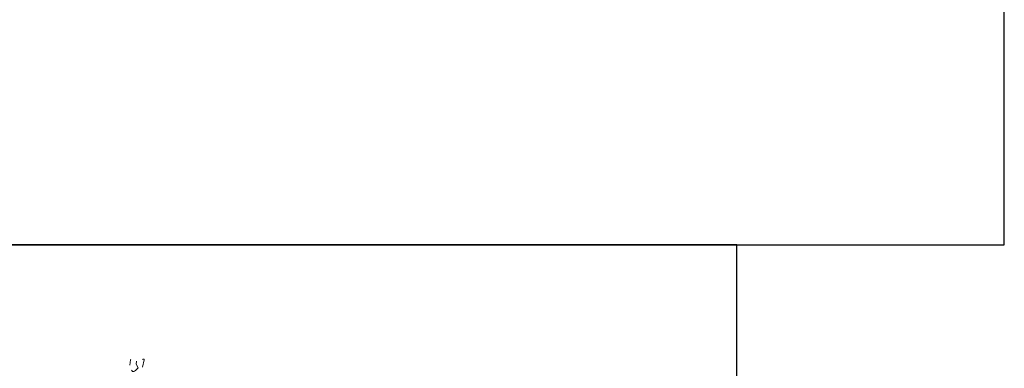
# Model space of a CAD drawing. Header units: metres. Extents: x 180716 to 180809, y 418548 to 418668.
# Tile 122 of 148: x 180786 to 180809, y 418625 to 418633. Entities that reach past the tile are written whole.
import ezdxf

# ---------------------------------------------------------------- set-up
doc = ezdxf.new("R2010")
doc.units = ezdxf.units.M
doc.layers.get('0').update_dxf_attribs({"color": 30, "lineweight": 0})
doc.layers.add('B-WE-GR-BOOM-SD', color=253, linetype='Continuous', lineweight=0)
doc.layers.add('X-XX-AL-HULPLIJN-GD', color=155, linetype='Continuous', lineweight=25, plot=False)

# ---------------------------------------------------------------- blocks, each defined once
blk = doc.blocks.new('SGR-BOOM_S02_G_ZIJ-D')
at = {"flags": 128}
for points in [[(0.046, 10.393), (0.061, 10.522), (0.064, 10.523), (0.071, 10.529), (0.074, 10.53), (0.074, 10.531)], [(0.089, 10.278), (0.093, 10.27), (0.099, 10.262), (0.103, 10.256), (0.109, 10.249), (0.12, 10.245), (0.14, 10.245), (0.159, 10.252), (0.185, 10.27), (0.201, 10.285), (0.216, 10.303), (0.23, 10.32), (0.242, 10.335), (0.2, 10.422), (0.205, 10.493)], [(0.35, 10.532), (0.354, 10.532), (0.357, 10.535), (0.362, 10.536), (0.364, 10.537), (0.371, 10.536), (0.375, 10.535), (0.378, 10.533), (0.386, 10.528), (0.388, 10.523), (0.35, 10.351)]]:
    blk.add_lwpolyline(points, dxfattribs=at)

msp = doc.modelspace()

# ---------------------------------------------------------------- linework, layer by layer
at = {"layer": 'X-XX-AL-HULPLIJN-GD', "flags": 128}
for points in [[(180809.306, 418647.659), (180762.985, 418647.659), (180762.985, 418627.659), (180809.306, 418627.659)], [(180802.985, 418627.659), (180762.985, 418627.659), (180762.985, 418607.659), (180802.985, 418607.659)]]:
    msp.add_lwpolyline(points, close=True, dxfattribs=at)

# ---------------------------------------------------------------- block references
at = {"layer": 'B-WE-GR-BOOM-SD'}
msp.add_blockref('SGR-BOOM_S02_G_ZIJ-D', (180788.594, 418614.423), dxfattribs=at)

doc.saveas('drawing.dxf')
